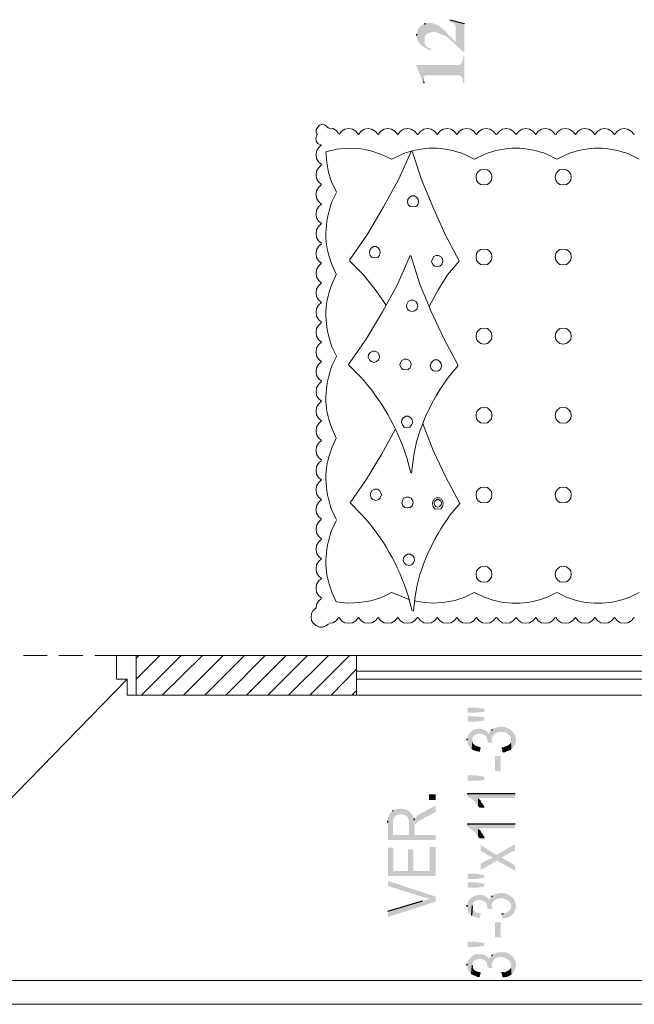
# Model space of a CAD drawing. Header units: millimetres. Extents: x 5 to 204, y 5 to 291.
# Tile 20 of 52: x 132 to 160, y 47 to 92. Entities that reach past the tile are written whole.
import ezdxf

# ---------------------------------------------------------------- set-up
doc = ezdxf.new("R2010")
doc.units = ezdxf.units.MM
doc.header["$MEASUREMENT"] = 0
doc.layers.get('0').update_dxf_attribs({"linetype": 'CONTINUOUS'})

msp = doc.modelspace()

# ---------------------------------------------------------------- hatches: boundary and pattern name
at = {"true_color": 0x000006}
for points in [[(151.813, 91.783), (151.813, 91.7), (151.862, 91.683), (151.862, 91.683), (151.877, 91.679), (151.891, 91.674), (151.906, 91.668), (151.92, 91.661), (151.934, 91.654), (151.947, 91.647), (151.96, 91.638), (151.973, 91.629), (151.986, 91.62), (151.998, 91.61), (152.009, 91.599), (152.02, 91.588), (152.03, 91.577), (152.039, 91.564), (152.047, 91.552), (152.055, 91.539), (152.061, 91.525), (152.067, 91.511), (152.072, 91.497), (152.075, 91.482), (152.078, 91.467), (152.079, 91.451), (152.079, 91.435), (152.077, 91.419), (152.077, 91.419), (152.077, 90.773), (152.408, 90.327), (152.475, 90.327), (152.475, 91.617)], [(150.307, 91.071), (150.307, 91.021), (150.307, 91.021), (150.31, 90.985), (150.316, 90.949), (150.325, 90.914), (150.336, 90.881), (150.349, 90.848), (150.365, 90.816), (150.382, 90.786), (150.401, 90.756), (150.422, 90.727), (150.445, 90.7), (150.47, 90.673), (150.495, 90.647), (150.522, 90.622), (150.55, 90.598), (150.58, 90.575), (150.61, 90.553), (150.641, 90.532), (150.672, 90.512), (150.705, 90.493), (150.737, 90.474), (150.77, 90.457), (150.803, 90.44), (150.836, 90.424), (150.87, 90.409), (150.87, 90.409), (150.952, 90.393), (150.952, 90.475), (150.903, 90.475), (150.836, 90.492), (150.721, 90.624), (150.688, 90.657), (150.671, 90.724), (150.671, 90.856), (150.654, 91.601), (150.605, 91.567), (150.539, 91.551), (150.423, 91.419), (150.373, 91.369), (150.357, 91.319), (150.307, 91.187), (150.307, 91.121)], [(150.654, 91.601), (150.671, 90.856), (150.671, 90.988), (150.671, 90.988), (150.68, 91.012), (150.691, 91.035), (150.703, 91.055), (150.717, 91.074), (150.732, 91.092), (150.749, 91.108), (150.766, 91.123), (150.785, 91.137), (150.805, 91.149), (150.826, 91.16), (150.847, 91.17), (150.87, 91.179), (150.893, 91.186), (150.916, 91.193), (150.941, 91.199), (150.965, 91.204), (150.99, 91.208), (151.015, 91.212), (151.041, 91.214), (151.066, 91.217), (151.092, 91.218), (151.117, 91.219), (151.142, 91.22), (151.167, 91.22), (151.167, 91.22), (151.201, 91.187), (151.25, 91.187), (151.25, 91.187), (151.277, 91.177), (151.304, 91.166), (151.331, 91.156), (151.359, 91.145), (151.386, 91.134), (151.413, 91.123), (151.441, 91.112), (151.468, 91.101), (151.495, 91.089), (151.522, 91.076), (151.548, 91.064), (151.575, 91.05), (151.601, 91.037), (151.627, 91.022), (151.653, 91.008), (151.678, 90.992), (151.703, 90.976), (151.727, 90.959), (151.751, 90.941), (151.774, 90.923), (151.797, 90.903), (151.82, 90.883), (151.841, 90.862), (151.862, 90.839), (151.862, 90.839), (151.929, 90.79), (152.408, 90.327), (152.077, 90.773), (152.077, 90.773), (152.032, 90.816), (151.986, 90.861), (151.941, 90.908), (151.894, 90.956), (151.848, 91.006), (151.801, 91.057), (151.754, 91.107), (151.705, 91.158), (151.657, 91.208), (151.607, 91.258), (151.556, 91.306), (151.505, 91.352), (151.452, 91.397), (151.398, 91.439), (151.342, 91.478), (151.286, 91.514), (151.227, 91.546), (151.168, 91.574), (151.106, 91.597), (151.043, 91.616), (150.978, 91.629), (150.911, 91.637), (150.842, 91.639), (150.77, 91.634), (150.77, 91.634), (150.721, 91.617)], [(150.274, 89.731), (150.605, 88.887), (150.638, 89.135), (150.638, 89.152), (150.654, 89.218), (150.688, 89.251), (152.259, 89.251), (152.309, 89.218), (152.326, 89.185), (152.359, 89.152), (152.392, 89.102), (152.392, 89.036), (152.408, 88.97), (152.408, 88.887), (152.475, 88.887), (152.475, 90.111), (152.408, 90.111), (152.408, 90.012), (152.392, 89.929), (152.359, 89.863), (152.326, 89.78), (152.276, 89.747), (152.259, 89.731), (152.193, 89.731)], [(150.605, 88.887), (150.688, 88.887), (150.671, 88.904), (150.638, 89.036), (150.638, 89.135)], [(152.623, 60.527), (152.623, 60.295), (152.954, 60.295), (153.385, 60.328), (153.385, 60.477), (152.954, 60.527)], [(152.623, 60.129), (152.623, 59.881), (152.954, 59.881), (153.385, 59.947), (153.385, 60.08), (152.954, 60.129)], [(152.607, 59.037), (152.607, 59.021), (152.607, 59.021), (152.615, 58.986), (152.621, 58.955), (152.627, 58.928), (152.632, 58.905), (152.636, 58.886), (152.64, 58.869), (152.643, 58.854), (152.646, 58.842), (152.649, 58.831), (152.652, 58.823), (152.655, 58.815), (152.659, 58.808), (152.663, 58.801), (152.667, 58.795), (152.672, 58.788), (152.678, 58.781), (152.685, 58.772), (152.693, 58.763), (152.702, 58.751), (152.713, 58.738), (152.725, 58.722), (152.739, 58.703), (152.755, 58.682), (152.772, 58.657), (152.772, 58.657), (152.806, 58.64), (152.839, 59.037), (152.839, 59.037), (152.838, 59.087), (152.845, 59.132), (152.858, 59.172), (152.877, 59.207), (152.902, 59.239), (152.931, 59.265), (152.964, 59.288), (153, 59.306), (153.039, 59.319), (153.08, 59.329), (153.122, 59.334), (153.165, 59.335), (153.209, 59.332), (153.252, 59.325), (153.294, 59.314), (153.334, 59.298), (153.372, 59.279), (153.406, 59.256), (153.438, 59.229), (153.464, 59.198), (153.486, 59.164), (153.503, 59.125), (153.513, 59.083), (153.517, 59.037), (153.517, 59.037), (153.534, 58.971), (153.534, 59.418), (153.467, 59.468), (153.418, 59.501), (153.418, 59.501), (153.402, 59.503), (153.387, 59.506), (153.373, 59.51), (153.36, 59.515), (153.347, 59.52), (153.336, 59.525), (153.324, 59.53), (153.313, 59.536), (153.302, 59.541), (153.291, 59.546), (153.28, 59.552), (153.269, 59.557), (153.257, 59.561), (153.245, 59.565), (153.233, 59.568), (153.219, 59.571), (153.205, 59.572), (153.19, 59.573), (153.173, 59.572), (153.156, 59.571), (153.137, 59.568), (153.116, 59.564), (153.094, 59.558), (153.07, 59.55), (153.07, 59.55), (153.021, 59.55), (152.954, 59.534), (152.954, 59.534), (152.94, 59.531), (152.924, 59.526), (152.908, 59.52), (152.892, 59.513), (152.876, 59.504), (152.859, 59.494), (152.842, 59.483), (152.825, 59.471), (152.808, 59.458), (152.792, 59.444), (152.776, 59.429), (152.76, 59.414), (152.745, 59.398), (152.73, 59.382), (152.716, 59.365), (152.703, 59.349), (152.691, 59.332), (152.68, 59.315), (152.67, 59.298), (152.661, 59.282), (152.654, 59.265), (152.647, 59.25), (152.643, 59.234), (152.64, 59.219), (152.64, 59.219), (152.623, 59.17), (152.607, 59.104)], [(153.699, 59.484), (153.716, 59.07), (153.716, 59.12), (153.749, 59.17), (153.765, 59.236), (153.782, 59.269), (153.848, 59.335), (153.914, 59.352), (153.947, 59.385), (154.013, 59.401), (154.013, 59.401), (154.028, 59.407), (154.043, 59.412), (154.058, 59.416), (154.073, 59.419), (154.088, 59.421), (154.103, 59.422), (154.118, 59.423), (154.134, 59.423), (154.149, 59.422), (154.164, 59.421), (154.18, 59.42), (154.195, 59.418), (154.211, 59.416), (154.226, 59.413), (154.242, 59.41), (154.257, 59.408), (154.273, 59.404), (154.288, 59.401), (154.303, 59.398), (154.318, 59.395), (154.333, 59.392), (154.348, 59.39), (154.363, 59.387), (154.377, 59.385), (154.377, 59.385), (154.427, 59.335), (154.46, 59.319), (154.46, 59.302), (154.526, 59.252), (154.576, 59.17), (154.593, 59.104), (154.593, 59.037), (154.609, 58.64), (154.659, 58.657), (154.659, 58.69), (154.659, 58.69), (154.713, 58.759), (154.755, 58.828), (154.785, 58.898), (154.805, 58.967), (154.815, 59.036), (154.815, 59.104), (154.806, 59.17), (154.788, 59.233), (154.762, 59.295), (154.729, 59.353), (154.689, 59.407), (154.642, 59.457), (154.59, 59.503), (154.532, 59.544), (154.469, 59.579), (154.403, 59.608), (154.332, 59.631), (154.258, 59.646), (154.182, 59.654), (154.104, 59.655), (154.024, 59.647), (153.944, 59.63), (153.863, 59.603), (153.782, 59.567), (153.782, 59.567), (153.749, 59.534)], [(153.517, 58.938), (153.749, 58.922), (153.749, 58.955), (153.716, 59.021), (153.716, 59.07), (153.699, 59.484), (153.682, 59.484), (153.666, 59.451), (153.616, 59.385), (153.6, 59.319), (153.6, 59.335), (153.55, 59.385), (153.534, 59.418), (153.534, 58.971)], [(152.806, 58.64), (152.872, 58.591), (152.921, 58.574), (152.988, 58.558), (153.021, 58.541), (153.087, 58.541), (153.17, 58.508), (153.219, 58.723), (153.186, 58.723), (153.004, 58.789), (152.921, 58.822), (152.921, 58.855), (152.872, 58.888), (152.855, 58.938), (152.839, 59.004), (152.839, 59.037)], [(154.162, 58.706), (154.212, 58.491), (154.295, 58.491), (154.361, 58.508), (154.394, 58.541), (154.46, 58.558), (154.51, 58.574), (154.576, 58.591), (154.609, 58.64), (154.593, 59.037), (154.593, 58.955), (154.543, 58.872), (154.51, 58.855), (154.46, 58.806), (154.377, 58.773), (154.245, 58.723)], [(153.864, 58.326), (153.864, 57.647), (154.129, 57.647), (154.129, 58.326)], [(153.385, 57.234), (152.988, 57.201), (152.623, 57.201), (152.623, 57.449), (152.988, 57.449), (153.385, 57.383)], [(150.87, 56.589), (150.87, 56.324), (151.167, 56.324), (151.167, 56.589)], [(152.607, 56.622), (152.607, 56.473), (152.64, 56.473), (152.64, 56.473), (152.661, 56.459), (152.681, 56.445), (152.701, 56.432), (152.72, 56.419), (152.739, 56.407), (152.758, 56.395), (152.776, 56.383), (152.794, 56.372), (152.812, 56.36), (152.83, 56.348), (152.847, 56.336), (152.863, 56.324), (152.88, 56.311), (152.896, 56.298), (152.912, 56.285), (152.927, 56.27), (152.942, 56.256), (152.956, 56.24), (152.971, 56.224), (152.985, 56.206), (152.998, 56.188), (153.012, 56.168), (153.025, 56.147), (153.037, 56.125), (153.037, 56.125), (153.087, 56.076), (153.087, 56.423), (154.775, 56.423), (154.775, 56.622)], [(153.087, 56.076), (153.103, 56.042), (153.153, 55.976), (153.401, 55.976), (153.385, 55.993), (153.368, 56.059), (153.335, 56.092), (153.302, 56.158), (153.252, 56.208), (153.236, 56.241), (153.219, 56.291), (153.087, 56.423)], [(150.191, 55.414), (150.208, 55.017), (150.208, 55.099), (150.208, 55.099), (150.206, 55.122), (150.208, 55.145), (150.215, 55.168), (150.225, 55.191), (150.239, 55.214), (150.255, 55.237), (150.275, 55.259), (150.297, 55.281), (150.321, 55.303), (150.346, 55.325), (150.374, 55.346), (150.402, 55.366), (150.431, 55.386), (150.461, 55.405), (150.491, 55.424), (150.521, 55.441), (150.551, 55.458), (150.58, 55.474), (150.608, 55.489), (150.634, 55.503), (150.659, 55.515), (150.682, 55.527), (150.703, 55.537), (150.721, 55.546), (150.721, 55.546), (151.167, 55.778), (151.167, 56.076), (150.572, 55.761), (150.539, 55.745), (150.489, 55.712), (150.439, 55.695), (150.39, 55.645), (150.34, 55.612), (150.208, 55.48)], [(149, 55.298), (149, 54.504), (151.167, 54.504), (151.167, 54.735), (150.208, 54.735), (150.208, 55.017), (150.208, 55.017), (150.202, 55.046), (150.198, 55.077), (150.194, 55.108), (150.192, 55.141), (150.19, 55.174), (150.188, 55.207), (150.187, 55.241), (150.186, 55.276), (150.184, 55.31), (150.182, 55.345), (150.18, 55.379), (150.177, 55.414), (150.173, 55.448), (150.167, 55.481), (150.161, 55.514), (150.153, 55.546), (150.143, 55.577), (150.131, 55.608), (150.117, 55.637), (150.101, 55.665), (150.082, 55.691), (150.061, 55.716), (150.037, 55.74), (150.009, 55.761), (150.009, 55.761), (149.976, 55.794), (149.96, 54.735), (149.231, 54.735), (149.231, 55.314), (149.215, 55.827), (149.165, 55.794), (149.165, 55.794), (149.151, 55.784), (149.138, 55.773), (149.126, 55.761), (149.115, 55.749), (149.105, 55.737), (149.095, 55.724), (149.086, 55.71), (149.078, 55.697), (149.071, 55.683), (149.064, 55.669), (149.057, 55.654), (149.052, 55.639), (149.046, 55.624), (149.041, 55.609), (149.036, 55.593), (149.032, 55.577), (149.027, 55.561), (149.023, 55.545), (149.019, 55.529), (149.016, 55.513), (149.012, 55.496), (149.008, 55.48), (149.004, 55.463), (149, 55.447), (149, 55.447), (149, 55.381)], [(149.215, 55.827), (149.231, 55.314), (149.231, 55.381), (149.248, 55.447), (149.248, 55.447), (149.256, 55.467), (149.265, 55.486), (149.275, 55.505), (149.284, 55.523), (149.294, 55.539), (149.305, 55.555), (149.316, 55.57), (149.328, 55.584), (149.34, 55.597), (149.353, 55.609), (149.366, 55.621), (149.38, 55.631), (149.395, 55.64), (149.411, 55.649), (149.427, 55.656), (149.444, 55.663), (149.462, 55.668), (149.481, 55.673), (149.5, 55.676), (149.521, 55.679), (149.542, 55.68), (149.564, 55.681), (149.588, 55.68), (149.612, 55.678), (149.612, 55.678), (149.678, 55.678), (149.744, 55.645), (149.778, 55.629), (149.811, 55.629), (149.893, 55.546), (149.91, 55.513), (149.91, 55.48), (149.926, 55.447), (149.96, 55.381), (149.96, 54.735), (149.976, 55.794), (149.926, 55.844), (149.893, 55.86), (149.827, 55.894), (149.778, 55.91), (149.711, 55.91), (149.662, 55.927), (149.48, 55.927), (149.364, 55.894), (149.314, 55.894), (149.248, 55.844)], [(152.607, 55.248), (152.607, 55.099), (152.64, 55.099), (152.64, 55.099), (152.661, 55.085), (152.681, 55.071), (152.701, 55.058), (152.72, 55.045), (152.739, 55.032), (152.758, 55.019), (152.776, 55.007), (152.794, 54.994), (152.812, 54.981), (152.83, 54.968), (152.847, 54.955), (152.863, 54.942), (152.88, 54.929), (152.896, 54.914), (152.912, 54.9), (152.927, 54.885), (152.942, 54.869), (152.956, 54.853), (152.971, 54.835), (152.985, 54.817), (152.998, 54.798), (153.012, 54.778), (153.025, 54.757), (153.037, 54.735), (153.037, 54.735), (153.087, 54.702), (153.087, 55.033), (154.775, 55.033), (154.775, 55.248)], [(153.087, 54.702), (153.103, 54.653), (153.153, 54.586), (153.401, 54.586), (153.385, 54.619), (153.368, 54.686), (153.335, 54.719), (153.302, 54.785), (153.252, 54.835), (153.236, 54.851), (153.219, 54.917), (153.087, 55.033)], [(149, 54.156), (149, 52.866), (151.167, 52.866), (151.167, 54.189), (150.903, 54.189), (150.903, 53.097), (150.158, 53.097), (150.158, 54.09), (149.91, 54.09), (149.91, 53.097), (149.248, 53.097), (149.248, 54.156)], [(153.219, 53.428), (153.219, 53.147), (153.947, 53.577), (154.162, 53.709), (154.295, 53.792), (154.775, 54.04), (154.775, 54.322), (153.947, 53.825), (153.749, 53.709), (153.682, 53.676), (153.633, 53.643), (153.567, 53.627)], [(153.219, 54.272), (153.219, 54.024), (153.567, 53.809), (153.6, 53.792), (153.633, 53.776), (153.699, 53.743), (153.749, 53.709), (153.947, 53.825)], [(153.947, 53.577), (154.775, 53.114), (154.775, 53.362), (154.162, 53.709)], [(152.623, 52.981), (152.623, 52.733), (152.954, 52.733), (153.385, 52.799), (153.385, 52.915), (152.954, 52.981)], [(149, 52.65), (149, 52.419), (150.572, 51.922), (150.688, 51.889), (150.754, 51.889), (150.803, 51.856), (150.87, 51.84), (150.919, 51.84), (151.167, 51.707), (151.167, 51.939)], [(152.623, 52.584), (152.623, 52.336), (152.954, 52.336), (153.385, 52.386), (153.385, 52.518), (152.954, 52.584)], [(152.607, 51.476), (152.607, 51.459), (152.607, 51.459), (152.611, 51.439), (152.614, 51.42), (152.617, 51.402), (152.62, 51.385), (152.623, 51.369), (152.626, 51.354), (152.629, 51.339), (152.631, 51.326), (152.635, 51.312), (152.638, 51.299), (152.642, 51.287), (152.646, 51.275), (152.651, 51.263), (152.657, 51.252), (152.663, 51.24), (152.671, 51.229), (152.679, 51.217), (152.688, 51.206), (152.699, 51.194), (152.711, 51.181), (152.724, 51.169), (152.739, 51.156), (152.755, 51.142), (152.772, 51.128), (152.772, 51.128), (152.806, 51.079), (152.839, 51.509), (152.839, 51.509), (152.842, 51.556), (152.852, 51.599), (152.868, 51.637), (152.889, 51.671), (152.915, 51.7), (152.945, 51.725), (152.978, 51.745), (153.014, 51.761), (153.053, 51.773), (153.094, 51.781), (153.135, 51.784), (153.178, 51.784), (153.22, 51.779), (153.262, 51.771), (153.302, 51.758), (153.341, 51.742), (153.378, 51.721), (153.411, 51.697), (153.441, 51.669), (153.467, 51.638), (153.488, 51.603), (153.504, 51.564), (153.514, 51.522), (153.517, 51.476), (153.517, 51.476), (153.534, 51.409), (153.534, 51.889), (153.467, 51.906), (153.467, 51.906), (153.439, 51.933), (153.407, 51.956), (153.372, 51.975), (153.335, 51.991), (153.295, 52.002), (153.254, 52.011), (153.211, 52.015), (153.168, 52.016), (153.123, 52.014), (153.079, 52.008), (153.034, 51.999), (152.99, 51.987), (152.946, 51.971), (152.904, 51.952), (152.863, 51.931), (152.824, 51.906), (152.787, 51.878), (152.753, 51.848), (152.722, 51.814), (152.694, 51.778), (152.67, 51.74), (152.65, 51.698), (152.634, 51.654), (152.623, 51.608), (152.623, 51.608), (152.607, 51.542)], [(153.517, 51.393), (153.749, 51.36), (153.749, 51.393), (153.716, 51.459), (153.716, 51.525), (153.699, 51.939), (153.682, 51.922), (153.666, 51.889), (153.616, 51.823), (153.6, 51.757), (153.6, 51.774), (153.55, 51.823), (153.534, 51.889), (153.534, 51.409)], [(153.699, 51.939), (153.716, 51.525), (153.716, 51.558), (153.716, 51.558), (153.729, 51.612), (153.75, 51.659), (153.777, 51.702), (153.809, 51.739), (153.846, 51.77), (153.887, 51.797), (153.932, 51.819), (153.98, 51.836), (154.029, 51.848), (154.081, 51.855), (154.133, 51.858), (154.185, 51.856), (154.237, 51.85), (154.288, 51.839), (154.337, 51.824), (154.384, 51.805), (154.427, 51.781), (154.467, 51.754), (154.503, 51.722), (154.533, 51.687), (154.558, 51.648), (154.577, 51.605), (154.588, 51.559), (154.593, 51.509), (154.593, 51.509), (154.609, 51.079), (154.659, 51.128), (154.659, 51.128), (154.713, 51.199), (154.755, 51.27), (154.785, 51.341), (154.805, 51.411), (154.815, 51.481), (154.815, 51.549), (154.806, 51.615), (154.788, 51.679), (154.762, 51.74), (154.729, 51.798), (154.689, 51.852), (154.642, 51.902), (154.59, 51.947), (154.532, 51.987), (154.469, 52.021), (154.403, 52.05), (154.332, 52.072), (154.258, 52.087), (154.182, 52.094), (154.104, 52.094), (154.024, 52.086), (153.944, 52.068), (153.863, 52.042), (153.782, 52.005), (153.782, 52.005), (153.749, 51.972)], [(149, 51.277), (149, 51.012), (151.167, 51.707), (150.919, 51.84), (150.919, 51.84), (150.903, 51.834), (150.888, 51.829), (150.875, 51.824), (150.862, 51.82), (150.849, 51.816), (150.838, 51.813), (150.827, 51.81), (150.817, 51.807), (150.807, 51.805), (150.797, 51.803), (150.788, 51.8), (150.779, 51.798), (150.769, 51.796), (150.76, 51.794), (150.75, 51.792), (150.74, 51.789), (150.73, 51.787), (150.719, 51.784), (150.708, 51.781), (150.696, 51.777), (150.683, 51.773), (150.669, 51.768), (150.654, 51.763), (150.638, 51.757), (150.638, 51.757), (150.572, 51.74)], [(152.806, 51.079), (152.872, 51.062), (152.921, 51.012), (152.988, 50.996), (153.021, 50.979), (153.087, 50.979), (153.17, 50.946), (153.219, 51.161), (153.186, 51.178), (153.186, 51.178), (153.167, 51.178), (153.148, 51.18), (153.129, 51.182), (153.11, 51.186), (153.09, 51.19), (153.071, 51.196), (153.052, 51.202), (153.033, 51.21), (153.015, 51.218), (152.997, 51.227), (152.98, 51.237), (152.963, 51.248), (152.947, 51.26), (152.931, 51.273), (152.917, 51.286), (152.903, 51.3), (152.89, 51.316), (152.879, 51.331), (152.869, 51.348), (152.86, 51.366), (152.852, 51.384), (152.846, 51.403), (152.842, 51.422), (152.839, 51.443), (152.839, 51.443), (152.839, 51.509)], [(154.162, 51.145), (154.212, 50.93), (154.228, 50.93), (154.228, 50.93), (154.245, 50.934), (154.262, 50.938), (154.279, 50.941), (154.296, 50.945), (154.313, 50.949), (154.33, 50.953), (154.347, 50.957), (154.364, 50.961), (154.381, 50.965), (154.398, 50.97), (154.415, 50.974), (154.431, 50.979), (154.448, 50.985), (154.464, 50.99), (154.48, 50.997), (154.496, 51.003), (154.511, 51.01), (154.526, 51.018), (154.541, 51.026), (154.556, 51.035), (154.57, 51.045), (154.583, 51.055), (154.596, 51.067), (154.609, 51.079), (154.609, 51.079), (154.593, 51.509), (154.593, 51.459), (154.593, 51.459), (154.592, 51.443), (154.589, 51.426), (154.585, 51.41), (154.58, 51.395), (154.573, 51.379), (154.565, 51.364), (154.556, 51.349), (154.545, 51.335), (154.534, 51.321), (154.522, 51.307), (154.509, 51.294), (154.495, 51.281), (154.481, 51.269), (154.466, 51.258), (154.451, 51.246), (154.436, 51.236), (154.42, 51.226), (154.404, 51.217), (154.388, 51.209), (154.372, 51.201), (154.357, 51.194), (154.341, 51.188), (154.326, 51.182), (154.311, 51.178), (154.311, 51.178), (154.245, 51.161)], [(153.864, 50.764), (153.864, 50.086), (154.129, 50.086), (154.129, 50.764)], [(153.385, 49.705), (152.988, 49.639), (152.623, 49.639), (152.623, 49.887), (152.988, 49.887), (153.385, 49.821)], [(152.607, 48.812), (152.607, 48.762), (152.623, 48.729), (152.623, 48.663), (152.64, 48.597), (152.657, 48.564), (152.706, 48.514), (152.756, 48.448), (152.772, 48.431), (152.806, 48.415), (152.839, 48.812), (152.839, 48.812), (152.84, 48.859), (152.848, 48.903), (152.862, 48.942), (152.881, 48.977), (152.905, 49.008), (152.933, 49.035), (152.965, 49.058), (153, 49.076), (153.037, 49.091), (153.077, 49.101), (153.118, 49.107), (153.159, 49.11), (153.201, 49.107), (153.243, 49.101), (153.283, 49.091), (153.323, 49.076), (153.36, 49.058), (153.395, 49.035), (153.426, 49.008), (153.454, 48.977), (153.478, 48.942), (153.496, 48.903), (153.51, 48.859), (153.517, 48.812), (153.517, 48.812), (153.534, 48.746), (153.534, 49.192), (153.467, 49.242), (153.418, 49.258), (153.418, 49.258), (153.407, 49.268), (153.396, 49.277), (153.384, 49.284), (153.371, 49.291), (153.358, 49.297), (153.345, 49.301), (153.331, 49.305), (153.317, 49.309), (153.302, 49.311), (153.287, 49.314), (153.272, 49.315), (153.256, 49.316), (153.241, 49.317), (153.225, 49.318), (153.209, 49.318), (153.193, 49.319), (153.178, 49.319), (153.162, 49.319), (153.146, 49.319), (153.13, 49.32), (153.115, 49.32), (153.1, 49.321), (153.085, 49.323), (153.07, 49.325), (153.07, 49.325), (153.021, 49.325), (152.888, 49.275), (152.855, 49.258), (152.69, 49.093), (152.657, 49.043), (152.64, 48.977), (152.623, 48.944), (152.607, 48.878)], [(153.517, 48.712), (153.749, 48.679), (153.749, 48.729), (153.716, 48.795), (153.716, 48.828), (153.699, 49.258), (153.682, 49.242), (153.666, 49.192), (153.616, 49.159), (153.6, 49.093), (153.6, 49.11), (153.55, 49.159), (153.534, 49.192), (153.534, 48.746)], [(153.699, 49.258), (153.716, 48.828), (153.716, 48.878), (153.749, 48.944), (153.765, 48.977), (153.782, 49.043), (153.831, 49.093), (153.848, 49.11), (153.914, 49.126), (153.947, 49.159), (154.013, 49.176), (154.08, 49.176), (154.146, 49.192), (154.212, 49.176), (154.278, 49.176), (154.311, 49.159), (154.377, 49.126), (154.427, 49.11), (154.46, 49.06), (154.526, 49.027), (154.543, 48.977), (154.576, 48.911), (154.593, 48.878), (154.593, 48.812), (154.609, 48.382), (154.659, 48.431), (154.659, 48.448), (154.741, 48.53), (154.758, 48.597), (154.775, 48.646), (154.808, 48.712), (154.808, 48.746), (154.824, 48.812), (154.824, 48.828), (154.824, 48.828), (154.82, 48.84), (154.817, 48.852), (154.814, 48.863), (154.811, 48.873), (154.809, 48.883), (154.807, 48.893), (154.805, 48.903), (154.803, 48.912), (154.801, 48.922), (154.799, 48.931), (154.797, 48.941), (154.795, 48.95), (154.793, 48.96), (154.791, 48.971), (154.788, 48.981), (154.785, 48.993), (154.782, 49.004), (154.778, 49.017), (154.773, 49.03), (154.768, 49.044), (154.763, 49.059), (154.756, 49.075), (154.749, 49.092), (154.741, 49.11), (154.741, 49.11), (154.725, 49.159), (154.593, 49.275), (154.593, 49.275), (154.575, 49.279), (154.56, 49.283), (154.548, 49.287), (154.537, 49.292), (154.528, 49.296), (154.521, 49.3), (154.514, 49.305), (154.509, 49.309), (154.504, 49.314), (154.499, 49.319), (154.494, 49.324), (154.489, 49.329), (154.484, 49.334), (154.477, 49.339), (154.47, 49.345), (154.461, 49.351), (154.451, 49.357), (154.439, 49.363), (154.425, 49.37), (154.408, 49.377), (154.388, 49.384), (154.366, 49.392), (154.34, 49.399), (154.311, 49.407), (154.311, 49.407), (154.212, 49.407), (154.212, 49.407), (154.198, 49.406), (154.183, 49.405), (154.169, 49.404), (154.155, 49.404), (154.142, 49.404), (154.128, 49.404), (154.114, 49.405), (154.101, 49.406), (154.088, 49.406), (154.075, 49.407), (154.062, 49.407), (154.049, 49.407), (154.036, 49.407), (154.023, 49.407), (154.01, 49.405), (153.997, 49.404), (153.985, 49.401), (153.972, 49.398), (153.96, 49.394), (153.947, 49.389), (153.935, 49.383), (153.922, 49.376), (153.91, 49.367), (153.898, 49.358), (153.898, 49.358), (153.848, 49.358), (153.782, 49.325), (153.749, 49.292)], [(152.806, 48.415), (152.872, 48.365), (152.921, 48.348), (152.988, 48.332), (153.021, 48.299), (153.087, 48.282), (153.17, 48.282), (153.219, 48.497), (153.186, 48.497), (153.186, 48.497), (153.166, 48.501), (153.145, 48.506), (153.126, 48.51), (153.106, 48.515), (153.087, 48.519), (153.069, 48.524), (153.051, 48.53), (153.033, 48.536), (153.017, 48.542), (153, 48.549), (152.984, 48.557), (152.969, 48.566), (152.954, 48.575), (152.94, 48.585), (152.927, 48.596), (152.914, 48.608), (152.902, 48.621), (152.891, 48.635), (152.88, 48.65), (152.87, 48.666), (152.861, 48.684), (152.853, 48.703), (152.845, 48.724), (152.839, 48.746), (152.839, 48.746), (152.839, 48.812)], [(154.162, 48.481), (154.212, 48.266), (154.228, 48.266), (154.228, 48.266), (154.254, 48.268), (154.278, 48.27), (154.299, 48.272), (154.319, 48.274), (154.336, 48.276), (154.353, 48.279), (154.367, 48.281), (154.381, 48.284), (154.394, 48.287), (154.405, 48.29), (154.417, 48.293), (154.427, 48.297), (154.437, 48.3), (154.447, 48.304), (154.457, 48.309), (154.467, 48.313), (154.478, 48.318), (154.489, 48.324), (154.501, 48.33), (154.513, 48.336), (154.527, 48.342), (154.542, 48.349), (154.558, 48.357), (154.576, 48.365), (154.576, 48.365), (154.609, 48.382), (154.593, 48.812), (154.593, 48.762), (154.593, 48.762), (154.593, 48.746), (154.592, 48.73), (154.589, 48.715), (154.584, 48.7), (154.578, 48.686), (154.569, 48.672), (154.56, 48.659), (154.549, 48.646), (154.537, 48.633), (154.524, 48.621), (154.51, 48.61), (154.495, 48.599), (154.48, 48.588), (154.464, 48.578), (154.448, 48.568), (154.432, 48.559), (154.416, 48.55), (154.399, 48.541), (154.383, 48.533), (154.368, 48.525), (154.352, 48.518), (154.338, 48.51), (154.324, 48.504), (154.311, 48.497), (154.311, 48.497), (154.245, 48.497)]]:
    msp.add_hatch(color=0, dxfattribs=at).paths.add_polyline_path(points)

# ---------------------------------------------------------------- linework, layer by layer
at = {"color": 0, "linetype": 'Continuous', "lineweight": -2, "true_color": 0x000007}
for p, q in [((151.813, 91.783), (152.475, 91.617)), ((150.654, 91.601), (150.721, 91.617)), ((150.307, 91.071), (150.307, 91.121)), ((153.699, 59.484), (153.749, 59.534)), ((152.607, 59.037), (152.607, 59.104)), ((152.607, 56.622), (154.775, 56.622)), ((149.215, 55.827), (149.248, 55.844)), ((150.191, 55.414), (150.208, 55.48)), ((149, 55.298), (149, 55.381)), ((152.607, 55.248), (154.775, 55.248)), ((153.699, 51.939), (153.749, 51.972)), ((149, 51.277), (150.572, 51.74)), ((152.607, 51.476), (152.607, 51.542)), ((152.806, 51.079), (152.839, 51.509)), ((154.162, 51.145), (154.245, 51.161)), ((153.699, 49.258), (153.749, 49.292)), ((152.607, 48.812), (152.607, 48.878)), ((152.806, 48.415), (152.839, 48.812)), ((154.162, 48.481), (154.245, 48.497))]:
    msp.add_line(p, q, dxfattribs=at)
at = {"color": 0, "linetype": 'Continuous', "lineweight": 9, "true_color": 0x989898}
for p, q in [((149.612, 85.66), (149.182, 85.445)), ((152.921, 85.445), (152.491, 85.66)), ((153.368, 85.66), (152.938, 85.445)), ((156.661, 85.445), (156.247, 85.66)), ((157.108, 85.66), (156.694, 85.445)), ((160.417, 85.445), (159.987, 85.66)), ((146.667, 83.923), (146.452, 83.509)), ((146.452, 80.663), (146.65, 80.217)), ((146.65, 80.2), (146.452, 79.753)), ((146.452, 76.924), (146.667, 76.494)), ((146.667, 76.477), (146.452, 76.047)), ((147.726, 75.584), (147.213, 76.097)), ((152.193, 76.064), (151.747, 75.534)), ((146.452, 73.218), (146.65, 72.771)), ((146.65, 72.771), (146.452, 72.324)), ((150.042, 71.199), (149.86, 71.877)), ((150.158, 71.861), (150.075, 71.182)), ((152.276, 69.809), (151.829, 69.28)), ((146.452, 69.478), (146.667, 69.064)), ((146.667, 69.031), (146.452, 68.618)), ((146.452, 65.772), (146.65, 65.325)), ((150.108, 64.928), (149.926, 65.606)), ((150.241, 65.59), (150.158, 64.911)), ((152.938, 65.755), (153.368, 65.54)), ((156.247, 65.54), (156.661, 65.755)), ((156.694, 65.755), (157.108, 65.54)), ((159.987, 65.54), (160.417, 65.755))]:
    msp.add_line(p, q, dxfattribs=at)
for points in [[(146.303, 86.852), (146.22, 86.935), (146.121, 87.001), (146.005, 87.017), (145.889, 86.984), (145.806, 86.885), (145.74, 86.786), (145.74, 86.653), (145.806, 86.554)], [(146.75, 86.604), (146.65, 86.752), (146.501, 86.835), (146.336, 86.852)], [(148.553, 86.57), (148.421, 86.719), (148.272, 86.802), (148.106, 86.835), (147.941, 86.802), (147.792, 86.719), (147.66, 86.57), (147.544, 86.719), (147.395, 86.802), (147.213, 86.835), (147.047, 86.802), (146.898, 86.719), (146.783, 86.57)], [(150.34, 86.57), (150.208, 86.719), (150.059, 86.802), (149.893, 86.835), (149.711, 86.802), (149.579, 86.719), (149.447, 86.57), (149.314, 86.719), (149.165, 86.802), (149, 86.835), (148.834, 86.802), (148.685, 86.719), (148.553, 86.57)], [(153.914, 86.57), (153.782, 86.719), (153.633, 86.802), (153.467, 86.835), (153.302, 86.802), (153.153, 86.719), (153.021, 86.57), (152.888, 86.719), (152.756, 86.802), (152.574, 86.835), (152.408, 86.802), (152.259, 86.719), (152.127, 86.57), (152.011, 86.719), (151.862, 86.802), (151.697, 86.835), (151.515, 86.802), (151.366, 86.719), (151.25, 86.57), (151.118, 86.719), (150.969, 86.802), (150.803, 86.835), (150.638, 86.802), (150.489, 86.719), (150.357, 86.57)], [(156.595, 86.57), (156.479, 86.719), (156.33, 86.802), (156.164, 86.835), (155.982, 86.802), (155.833, 86.719), (155.718, 86.57), (155.585, 86.719), (155.436, 86.802), (155.271, 86.835), (155.105, 86.802), (154.957, 86.719), (154.824, 86.57), (154.692, 86.719), (154.543, 86.802), (154.377, 86.835), (154.212, 86.802), (154.063, 86.719), (153.931, 86.57)], [(160.185, 86.57), (160.053, 86.719), (159.904, 86.802), (159.738, 86.835), (159.573, 86.802), (159.424, 86.719), (159.292, 86.57), (159.159, 86.719), (159.01, 86.802), (158.845, 86.835), (158.679, 86.802), (158.531, 86.719), (158.398, 86.57), (158.282, 86.719), (158.133, 86.802), (157.951, 86.835), (157.786, 86.802), (157.637, 86.719), (157.521, 86.57), (157.389, 86.719), (157.24, 86.802), (157.074, 86.835), (156.892, 86.802), (156.744, 86.719), (156.628, 86.57)], [(145.773, 86.554), (145.724, 86.405), (145.74, 86.256), (145.823, 86.157), (145.955, 86.091)], [(145.988, 86.091), (145.839, 85.958), (145.757, 85.809), (145.74, 85.644), (145.757, 85.478), (145.839, 85.33), (145.988, 85.197)], [(149.165, 85.445), (148.702, 85.66), (148.222, 85.826), (147.709, 85.925), (147.196, 85.942), (146.683, 85.892), (146.187, 85.776)], [(146.187, 85.776), (146.22, 85.296), (146.303, 84.833), (146.452, 84.37), (146.667, 83.956)], [(147.262, 80.862), (148.073, 82.037), (148.801, 83.278), (149.48, 84.519), (150.075, 85.826)], [(150.108, 85.809), (150.522, 84.519), (151.035, 83.278), (151.598, 82.02), (152.243, 80.829)], [(145.988, 85.181), (145.839, 85.048), (145.757, 84.899), (145.74, 84.734), (145.757, 84.568), (145.839, 84.419), (145.988, 84.287)], [(145.988, 84.287), (145.839, 84.155), (145.757, 84.006), (145.74, 83.84), (145.757, 83.675), (145.839, 83.526), (145.988, 83.394)], [(145.988, 83.394), (145.839, 83.278), (145.757, 83.129), (145.74, 82.947), (145.757, 82.781), (145.839, 82.632), (145.988, 82.517)], [(145.988, 82.517), (145.839, 82.384), (145.757, 82.235), (145.74, 82.07), (145.757, 81.888), (145.839, 81.739), (145.988, 81.623)], [(145.988, 81.59), (145.839, 81.474), (145.757, 81.325), (145.74, 81.16), (145.757, 80.978), (145.839, 80.829), (145.988, 80.713)], [(147.196, 76.097), (148.007, 77.271), (148.752, 78.512), (149.43, 79.753), (150.009, 81.061)], [(150.042, 81.061), (150.456, 79.77), (150.969, 78.529), (151.548, 77.271), (152.177, 76.097)], [(145.988, 80.713), (145.839, 80.581), (145.757, 80.432), (145.74, 80.266), (145.757, 80.101), (145.839, 79.952), (145.988, 79.82)], [(148.917, 78.81), (148.421, 79.522), (147.875, 80.2), (147.262, 80.829)], [(152.243, 80.812), (151.713, 80.184), (151.267, 79.472), (150.87, 78.744)], [(145.988, 79.82), (145.839, 79.687), (145.757, 79.538), (145.74, 79.373), (145.757, 79.207), (145.839, 79.058), (145.988, 78.926)], [(145.988, 78.926), (145.839, 78.81), (145.757, 78.661), (145.74, 78.479), (145.757, 78.314), (145.839, 78.165), (145.988, 78.033)], [(145.988, 78.016), (145.839, 77.884), (145.757, 77.751), (145.74, 77.569), (145.757, 77.404), (145.839, 77.255), (145.988, 77.123)], [(145.988, 77.123), (145.839, 77.007), (145.757, 76.858), (145.74, 76.692), (145.757, 76.51), (145.839, 76.361), (145.988, 76.246)], [(145.988, 76.246), (145.839, 76.113), (145.757, 75.964), (145.74, 75.799), (145.757, 75.633), (145.839, 75.484), (145.988, 75.352)], [(145.988, 75.336), (145.839, 75.203), (145.757, 75.054), (145.74, 74.889), (145.757, 74.707), (145.839, 74.574), (145.988, 74.442)], [(145.988, 74.442), (145.839, 74.31), (145.757, 74.161), (145.74, 73.995), (145.757, 73.83), (145.839, 73.681), (145.988, 73.549)], [(145.988, 73.549), (145.839, 73.416), (145.757, 73.267), (145.74, 73.102), (145.757, 72.936), (145.839, 72.787), (145.988, 72.655)], [(150.572, 73.466), (151.052, 72.208), (151.631, 71), (152.259, 69.826)], [(147.792, 69.313), (147.279, 69.826), (148.024, 70.901), (148.702, 72.026), (149.331, 73.168)], [(145.988, 72.655), (145.839, 72.539), (145.757, 72.39), (145.74, 72.208), (145.757, 72.043), (145.839, 71.894), (145.988, 71.778)], [(145.988, 71.745), (145.839, 71.629), (145.757, 71.48), (145.74, 71.298), (145.757, 71.133), (145.839, 70.984), (145.988, 70.868)], [(145.988, 70.868), (145.839, 70.736), (145.757, 70.587), (145.74, 70.421), (145.757, 70.239), (145.839, 70.09), (145.988, 69.974)], [(145.988, 69.974), (145.839, 69.842), (145.757, 69.693), (145.74, 69.528), (145.757, 69.362), (145.839, 69.213), (145.988, 69.081)], [(145.988, 69.081), (145.839, 68.949), (145.757, 68.8), (145.74, 68.634), (145.757, 68.469), (145.839, 68.32), (145.988, 68.187)], [(145.988, 68.171), (145.839, 68.039), (145.757, 67.89), (145.74, 67.724), (145.757, 67.559), (145.839, 67.41), (145.988, 67.277)], [(145.988, 67.277), (145.839, 67.162), (145.757, 67.013), (145.74, 66.831), (145.757, 66.665), (145.839, 66.516), (145.988, 66.384)], [(145.988, 66.384), (145.839, 66.268), (145.757, 66.119), (145.74, 65.954), (145.757, 65.772), (145.839, 65.623), (145.988, 65.507)], [(145.988, 65.474), (145.839, 65.358), (145.757, 65.209), (145.74, 65.044)], [(146.65, 65.325), (147.18, 65.275), (147.693, 65.292), (148.222, 65.375), (148.702, 65.524), (149.165, 65.755)], [(149.182, 65.755), (149.993, 65.424), (149.993, 65.424)], [(150.191, 65.375), (150.654, 65.292), (151.118, 65.275), (151.581, 65.308), (152.044, 65.391), (152.491, 65.54), (152.921, 65.755)], [(145.724, 65.044), (145.591, 64.928), (145.525, 64.795), (145.509, 64.63), (145.525, 64.481), (145.608, 64.365), (145.74, 64.249), (145.889, 64.183), (146.038, 64.183), (146.204, 64.249), (146.303, 64.332)], [(146.336, 64.365), (146.501, 64.382), (146.65, 64.465), (146.75, 64.613)], [(146.783, 64.613), (146.898, 64.465), (147.047, 64.382), (147.213, 64.365), (147.395, 64.382), (147.544, 64.465), (147.66, 64.613), (147.792, 64.465), (147.941, 64.382), (148.106, 64.365), (148.272, 64.382), (148.421, 64.465), (148.553, 64.613), (148.685, 64.465), (148.834, 64.382), (149, 64.365), (149.165, 64.382), (149.314, 64.465), (149.447, 64.613), (149.579, 64.465), (149.711, 64.382), (149.893, 64.365), (150.059, 64.382), (150.208, 64.465), (150.34, 64.613)], [(150.357, 64.613), (150.489, 64.465), (150.638, 64.382), (150.803, 64.365), (150.969, 64.382), (151.118, 64.465), (151.25, 64.613), (151.366, 64.465), (151.515, 64.382), (151.697, 64.365), (151.862, 64.382), (152.011, 64.465), (152.127, 64.613), (152.259, 64.465), (152.408, 64.382), (152.574, 64.365), (152.756, 64.382), (152.888, 64.465), (153.021, 64.613), (153.153, 64.465), (153.302, 64.382), (153.467, 64.365), (153.633, 64.382), (153.782, 64.465), (153.914, 64.613)], [(153.931, 64.613), (154.063, 64.465), (154.212, 64.382), (154.377, 64.365), (154.543, 64.382), (154.692, 64.465), (154.824, 64.613), (154.957, 64.465), (155.105, 64.382), (155.271, 64.365), (155.436, 64.382), (155.585, 64.465), (155.718, 64.613), (155.833, 64.465), (155.982, 64.382), (156.164, 64.365), (156.33, 64.382), (156.479, 64.465), (156.595, 64.613)], [(156.628, 64.613), (156.744, 64.465), (156.892, 64.382), (157.074, 64.365), (157.24, 64.382), (157.389, 64.465), (157.521, 64.613), (157.637, 64.465), (157.786, 64.382), (157.951, 64.365), (158.133, 64.382), (158.282, 64.465), (158.398, 64.613), (158.531, 64.465), (158.679, 64.382), (158.845, 64.365), (159.01, 64.382), (159.159, 64.465), (159.292, 64.613), (159.424, 64.465), (159.573, 64.382), (159.738, 64.365), (159.904, 64.382), (160.053, 64.465), (160.185, 64.613)]]:
    msp.add_lwpolyline(points, dxfattribs=at)
for points in [[(153.368, 84.271), (153.517, 84.287), (153.616, 84.37), (153.699, 84.486), (153.716, 84.635), (153.699, 84.767), (153.616, 84.883), (153.517, 84.965), (153.368, 84.982), (153.219, 84.965), (153.103, 84.883), (153.021, 84.767), (153.004, 84.635), (153.021, 84.486), (153.103, 84.37), (153.219, 84.287)], [(156.959, 84.271), (157.108, 84.287), (157.223, 84.37), (157.306, 84.486), (157.323, 84.635), (157.306, 84.767), (157.223, 84.883), (157.108, 84.965), (156.959, 84.982), (156.81, 84.965), (156.71, 84.883), (156.628, 84.767), (156.595, 84.635), (156.628, 84.486), (156.71, 84.37), (156.81, 84.287)], [(150.142, 83.278), (150.274, 83.294), (150.357, 83.377), (150.39, 83.509), (150.373, 83.609), (150.307, 83.708), (150.208, 83.774), (150.075, 83.774), (149.976, 83.708), (149.91, 83.609), (149.893, 83.509), (149.926, 83.377), (150.009, 83.294)], [(148.404, 80.961), (148.537, 80.978), (148.619, 81.061), (148.652, 81.193), (148.636, 81.309), (148.57, 81.408), (148.47, 81.474), (148.338, 81.474), (148.239, 81.408), (148.173, 81.309), (148.156, 81.193), (148.189, 81.061), (148.272, 80.978)], [(151.25, 80.564), (151.366, 80.581), (151.449, 80.663), (151.498, 80.796), (151.482, 80.895), (151.416, 81.011), (151.3, 81.061), (151.184, 81.061), (151.068, 81.011), (151.018, 80.895), (150.985, 80.796), (151.035, 80.663), (151.118, 80.581)], [(153.368, 80.647), (153.517, 80.663), (153.616, 80.746), (153.699, 80.862), (153.716, 81.011), (153.699, 81.16), (153.616, 81.259), (153.517, 81.342), (153.368, 81.358), (153.219, 81.342), (153.103, 81.259), (153.021, 81.16), (153.004, 81.011), (153.021, 80.862), (153.103, 80.746), (153.219, 80.663)], [(156.959, 80.647), (157.108, 80.663), (157.223, 80.746), (157.306, 80.862), (157.323, 81.011), (157.306, 81.16), (157.223, 81.259), (157.108, 81.342), (156.959, 81.358), (156.81, 81.342), (156.71, 81.259), (156.628, 81.16), (156.595, 81.011), (156.628, 80.862), (156.71, 80.746), (156.81, 80.663)], [(150.042, 80.978), (150.042, 80.978)], [(150.108, 78.529), (150.224, 78.546), (150.307, 78.628), (150.357, 78.761), (150.34, 78.86), (150.274, 78.976), (150.158, 79.042), (150.042, 79.042), (149.926, 78.976), (149.86, 78.86), (149.844, 78.761), (149.893, 78.628), (149.976, 78.546)], [(153.368, 77.04), (153.517, 77.073), (153.616, 77.156), (153.699, 77.255), (153.716, 77.404), (153.699, 77.553), (153.616, 77.652), (153.517, 77.751), (153.368, 77.768), (153.219, 77.751), (153.103, 77.652), (153.021, 77.553), (153.004, 77.404), (153.021, 77.255), (153.103, 77.156), (153.219, 77.073)], [(156.959, 77.04), (157.108, 77.073), (157.223, 77.156), (157.306, 77.255), (157.323, 77.404), (157.306, 77.553), (157.223, 77.652), (157.108, 77.751), (156.959, 77.768), (156.81, 77.751), (156.71, 77.652), (156.628, 77.553), (156.595, 77.404), (156.628, 77.255), (156.71, 77.156), (156.81, 77.073)], [(148.371, 76.212), (148.487, 76.246), (148.57, 76.328), (148.619, 76.444), (148.603, 76.56), (148.537, 76.659), (148.421, 76.725), (148.305, 76.725), (148.189, 76.659), (148.123, 76.56), (148.106, 76.444), (148.156, 76.328), (148.239, 76.246)], [(149.811, 75.865), (149.926, 75.882), (150.009, 75.964), (150.059, 76.097), (150.042, 76.196), (149.976, 76.295), (149.86, 76.361), (149.744, 76.361), (149.629, 76.295), (149.579, 76.196), (149.546, 76.097), (149.596, 75.964), (149.678, 75.882)], [(151.184, 75.815), (151.3, 75.832), (151.399, 75.915), (151.432, 76.047), (151.416, 76.163), (151.349, 76.262), (151.25, 76.328), (151.118, 76.328), (151.018, 76.262), (150.952, 76.163), (150.919, 76.047), (150.969, 75.915), (151.052, 75.832)], [(153.368, 73.449), (153.517, 73.466), (153.616, 73.549), (153.699, 73.648), (153.716, 73.797), (153.699, 73.946), (153.616, 74.061), (153.517, 74.144), (153.368, 74.161), (153.219, 74.144), (153.103, 74.061), (153.021, 73.946), (153.004, 73.797), (153.021, 73.648), (153.103, 73.549), (153.219, 73.466)], [(156.959, 73.449), (157.108, 73.466), (157.223, 73.549), (157.306, 73.648), (157.323, 73.797), (157.306, 73.946), (157.223, 74.061), (157.108, 74.144), (156.959, 74.161), (156.81, 74.144), (156.71, 74.061), (156.628, 73.946), (156.595, 73.797), (156.628, 73.648), (156.71, 73.549), (156.81, 73.466)], [(149.86, 73.251), (149.993, 73.267), (150.075, 73.366), (150.125, 73.482), (150.108, 73.598), (150.042, 73.697), (149.926, 73.764), (149.811, 73.764), (149.695, 73.697), (149.629, 73.598), (149.612, 73.482), (149.662, 73.366), (149.744, 73.267)], [(148.454, 69.941), (148.57, 69.974), (148.652, 70.057), (148.702, 70.19), (148.685, 70.289), (148.619, 70.388), (148.52, 70.454), (148.388, 70.454), (148.272, 70.388), (148.222, 70.289), (148.189, 70.19), (148.239, 70.057), (148.321, 69.974)], [(153.368, 69.826), (153.517, 69.842), (153.616, 69.925), (153.699, 70.041), (153.716, 70.19), (153.699, 70.339), (153.616, 70.438), (153.517, 70.521), (153.368, 70.537), (153.219, 70.521), (153.103, 70.438), (153.021, 70.339), (153.004, 70.19), (153.021, 70.041), (153.103, 69.925), (153.219, 69.842)], [(156.959, 69.826), (157.108, 69.842), (157.223, 69.925), (157.306, 70.041), (157.323, 70.19), (157.306, 70.339), (157.223, 70.438), (157.108, 70.521), (156.959, 70.537), (156.81, 70.521), (156.71, 70.438), (156.628, 70.339), (156.595, 70.19), (156.628, 70.041), (156.71, 69.925), (156.81, 69.842)], [(149.893, 69.594), (150.009, 69.61), (150.108, 69.693), (150.142, 69.826), (150.125, 69.925), (150.059, 70.041), (149.96, 70.09), (149.827, 70.09), (149.711, 70.041), (149.662, 69.925), (149.629, 69.826), (149.678, 69.693), (149.761, 69.61)], [(151.267, 69.544), (151.399, 69.561), (151.482, 69.66), (151.515, 69.776), (151.498, 69.892), (151.432, 69.991), (151.333, 70.057), (151.201, 70.057), (151.101, 69.991), (151.035, 69.892), (151.018, 69.776), (151.052, 69.66), (151.134, 69.561)], [(151.267, 69.627), (151.349, 69.66), (151.416, 69.743), (151.432, 69.826), (151.399, 69.908), (151.3, 69.974), (151.217, 69.974), (151.134, 69.908), (151.101, 69.826), (151.118, 69.743), (151.184, 69.66)], [(149.96, 66.98), (150.075, 67.013), (150.158, 67.095), (150.208, 67.211), (150.191, 67.327), (150.125, 67.426), (150.009, 67.493), (149.893, 67.493), (149.778, 67.426), (149.711, 67.327), (149.695, 67.211), (149.744, 67.095), (149.827, 67.013)], [(153.368, 66.218), (153.517, 66.235), (153.616, 66.334), (153.699, 66.434), (153.716, 66.582), (153.699, 66.731), (153.616, 66.831), (153.517, 66.913), (153.368, 66.947), (153.219, 66.913), (153.103, 66.831), (153.021, 66.731), (153.004, 66.582), (153.021, 66.434), (153.103, 66.334), (153.219, 66.235)], [(156.959, 66.218), (157.108, 66.235), (157.223, 66.334), (157.306, 66.434), (157.323, 66.582), (157.306, 66.731), (157.223, 66.831), (157.108, 66.913), (156.959, 66.947), (156.81, 66.913), (156.71, 66.831), (156.628, 66.731), (156.595, 66.582), (156.628, 66.434), (156.71, 66.334), (156.81, 66.235)]]:
    msp.add_lwpolyline(points, close=True, dxfattribs=at)
at = {"color": 0, "linetype": 'Continuous', "lineweight": 18, "true_color": 0xbababa}
msp.add_lwpolyline([(136.673, 62.893), (136.673, 61.817), (137.153, 61.817), (137.153, 61.089), (137.566, 61.089), (137.566, 62.893), (136.673, 62.893), (136.673, 61.817), (137.153, 61.817), (127.655, 52.071), (127.374, 52.071)], dxfattribs=at)
at = {"color": 0, "linetype": 'Continuous', "lineweight": 18, "true_color": 0x767676}
for points in [[(132.437, 62.893), (133.512, 62.893), (133.512, 62.893)], [(134.042, 62.893), (135.134, 62.893), (135.134, 62.893)], [(135.68, 62.893), (136.673, 62.893), (136.673, 62.893)]]:
    msp.add_lwpolyline(points, dxfattribs=at)
at = {"color": 0, "linetype": 'Continuous', "lineweight": 5, "true_color": 0x000005}
for points in [[(137.566, 62.777), (137.682, 62.893), (137.682, 62.893)], [(137.566, 61.817), (138.642, 62.893), (138.642, 62.893)], [(137.798, 61.089), (139.602, 62.893), (139.602, 62.893)], [(138.741, 61.089), (140.578, 62.893), (140.578, 62.893)], [(139.717, 61.089), (141.521, 62.893), (141.521, 62.893)], [(140.677, 61.089), (142.481, 62.893), (142.481, 62.893)], [(141.637, 61.089), (143.424, 62.893), (143.424, 62.893)], [(142.58, 61.089), (144.383, 62.893), (144.383, 62.893)], [(143.54, 61.089), (145.343, 62.893), (145.343, 62.893)], [(144.483, 61.089), (146.303, 62.893), (146.303, 62.893)], [(145.459, 61.089), (147.262, 62.893), (147.262, 62.893)], [(146.419, 61.089), (147.577, 62.264), (147.577, 62.264)], [(147.362, 61.089), (147.577, 61.304), (147.577, 61.304)]]:
    msp.add_lwpolyline(points, dxfattribs=at)
at = {"color": 0, "linetype": 'Continuous', "lineweight": 18, "true_color": 0x000007}
for points in [[(137.566, 61.089), (137.566, 62.893), (137.566, 62.893)], [(147.577, 62.893), (137.566, 62.893), (137.566, 61.089), (147.577, 61.089)], [(147.577, 62.893), (147.577, 61.089), (147.577, 61.089)]]:
    msp.add_lwpolyline(points, dxfattribs=at)
at = {"color": 0, "linetype": 'Continuous', "lineweight": 13, "true_color": 0x000004}
for points in [[(147.577, 62.893), (164.884, 62.893), (164.884, 62.893)], [(147.577, 62.181), (164.884, 62.181), (164.884, 62.181)], [(164.884, 61.817), (147.577, 61.817), (147.577, 61.817)], [(164.884, 61.089), (147.577, 61.089), (147.577, 61.089)]]:
    msp.add_lwpolyline(points, dxfattribs=at)
at = {"color": 0, "linetype": 'Continuous', "lineweight": 18, "true_color": 0xb82e00}
for points in [[(174.349, 61.089), (174.349, 47.041), (125.653, 47.041), (125.653, 55.695)], [(173.273, 61.089), (173.273, 48.117), (126.745, 48.117), (126.745, 55.695)]]:
    msp.add_lwpolyline(points, dxfattribs=at)
at = {"color": 0, "linetype": 'Continuous', "lineweight": 9, "true_color": 0x989898}
for points in [[(152.491, 85.66), (151.531, 86.041), (150.572, 86.041), (149.612, 85.66)], [(156.247, 85.66), (155.287, 86.041), (154.328, 86.041), (153.368, 85.66)], [(159.987, 85.66), (159.027, 86.041), (158.067, 86.041), (157.108, 85.66)], [(146.452, 83.509), (146.121, 82.55), (146.071, 81.607), (146.452, 80.663)], [(146.452, 79.753), (146.071, 78.81), (146.121, 77.867), (146.452, 76.924)], [(146.452, 76.047), (146.121, 75.104), (146.071, 74.161), (146.452, 73.218)], [(149.86, 71.877), (149.38, 73.333), (148.752, 74.442), (147.726, 75.584)], [(151.747, 75.534), (150.969, 74.475), (150.34, 73.168), (150.158, 71.861)], [(146.452, 72.324), (146.071, 71.381), (146.121, 70.438), (146.452, 69.478)], [(149.926, 65.606), (149.447, 67.062), (148.818, 68.171), (147.792, 69.313)], [(151.829, 69.28), (151.052, 68.204), (150.423, 66.897), (150.241, 65.59)], [(146.452, 68.618), (146.121, 67.658), (146.071, 66.731), (146.452, 65.772)], [(153.368, 65.54), (154.328, 65.176), (155.287, 65.176), (156.247, 65.54)], [(157.108, 65.54), (158.067, 65.176), (159.027, 65.176), (159.987, 65.54)]]:
    msp.add_open_spline(points, degree=3, dxfattribs=at)

doc.saveas('drawing.dxf')
